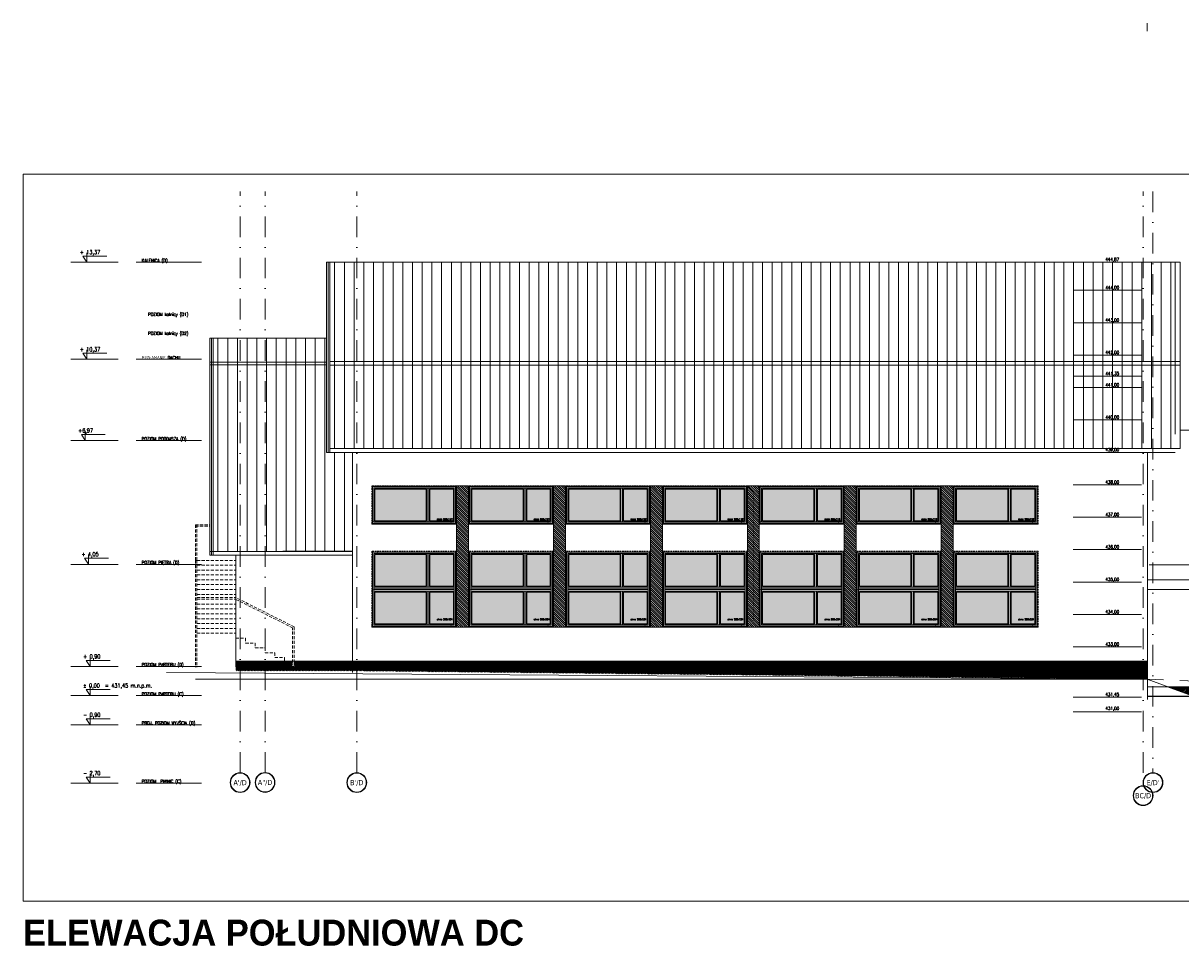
# Model space of a CAD drawing. Header units: millimetres. Extents: x -82287 to 177822, y -399756 to 0.
# Tile 85 of 228: x 71039 to 74611, y -210195 to -207336. Entities that reach past the tile are written whole.
import ezdxf
from ezdxf.enums import TextEntityAlignment as Align

# ---------------------------------------------------------------- set-up
doc = ezdxf.new("R2010")
doc.units = ezdxf.units.MM
doc.header["$MEASUREMENT"] = 0
for name, pattern in [('SUŁOSZOWA - PB 21 03$0$2_3', [1, 0.5, -0.5]), ('SUŁOSZOWA - PB 21 03$0$CARKOVANA', [7.5, 5, -2.5]), ('SUŁOSZOWA - PB 21 03$0$DASHDOT', [25.4, 12.7, -6.35, 0, -6.35]), ('SUŁOSZOWA - PB 21 03$0$HIDDEN2', [4.7625, 3.175, -1.5875])]:
    doc.linetypes.add(name, pattern=pattern)
doc.layers.add('FL_XREF', color=252, linetype='Continuous')
for name, color, linetype, lineweight in [('SUŁOSZOWA - PB 21 03$0$! opisy okien elewacja', 251, 'Continuous', 0), ('SUŁOSZOWA - PB 21 03$0$!! 0_ Istn-okna', 251, 'Continuous', 0), ('SUŁOSZOWA - PB 21 03$0$!! 0_ Istn-sciany', 251, 'Continuous', 0), ('SUŁOSZOWA - PB 21 03$0$!! 0_ Opis', 251, 'Continuous', 0), ('SUŁOSZOWA - PB 21 03$0$!! 0_ WIDOK ELEWACJA', 251, 'Continuous', 0), ('SUŁOSZOWA - PB 21 03$0$!! 0_Opis_pom', 251, 'Continuous', 0), ('SUŁOSZOWA - PB 21 03$0$!! 1  WYDZIELENIE PPOŻ', 251, 'Continuous', 0), ('SUŁOSZOWA - PB 21 03$0$!! 1_ widok', 251, 'Continuous', 0), ('SUŁOSZOWA - PB 21 03$0$!! 1_ELEWACJA KOLOR', 251, 'Continuous', 0), ('SUŁOSZOWA - PB 21 03$0$!! 1_Hatch dach', 251, 'Continuous', 0), ('SUŁOSZOWA - PB 21 03$0$!! 1_OPIS POM NOWE', 251, 'Continuous', 0), ('SUŁOSZOWA - PB 21 03$0$!! 1_projektowana elewacja', 251, 'Continuous', 0), ('SUŁOSZOWA - PB 21 03$0$!! 2_ELEWACJA COKÓŁ', 251, 'Continuous', 0), ('SUŁOSZOWA - PB 21 03$0$!! 2_TYNK OBRYS', 251, 'Continuous', 0), ('SUŁOSZOWA - PB 21 03$0$!! 2_WYBURZENIA DO REMONTU', 251, 'Continuous', 0), ('SUŁOSZOWA - PB 21 03$0$0-osie-liniA', 251, 'SUŁOSZOWA - PB 21 03$0$DASHDOT', 0), ('SUŁOSZOWA - PB 21 03$0$0-osie-tx', 251, 'Continuous', 0), ('SUŁOSZOWA - PB 21 03$0$0-rzedne-blok', 251, 'Continuous', 0)]:
    doc.layers.add(name, color=color, linetype=linetype, lineweight=lineweight)
for name, color, linetype, lineweight, plot in [('SUŁOSZOWA - PB 21 03$0$!! 0_ramki', 251, 'Continuous', 0, False), ('SUŁOSZOWA - PB 21 03$0$!! 0_RZĘDNE BEZWZGLĘDNE', 251, 'Continuous', 0, False), ('SUŁOSZOWA - PB 21 03$0$ND', 251, 'Continuous', 0, False)]:
    doc.layers.add(name, color=color, linetype=linetype, lineweight=lineweight, plot=plot)
doc.styles.add('SUŁOSZOWA - PB 21 03$0$ARIAL', font='tahoma.ttf')
doc.styles.add('SUŁOSZOWA - PB 21 03$0$DEUTSCH', font='SIMPLEX8')
doc.styles.add('SUŁOSZOWA - PB 21 03$0$SIMPLEX', font='simplex.shx', dxfattribs={"width": 0.77})
doc.styles.add('SUŁOSZOWA - PB 21 03$0$STYLE10', font='arialbd.ttf')
doc.styles.add('SUŁOSZOWA - PB 21 03$0$TAHOMA', font='tahoma.ttf')
doc.styles.add('SUŁOSZOWA - PB 21 03$0$TXT', font='simplex.shx')
pattern_1 = [(45, (22465.2155, -6921.958), (-2.24506403, 2.24506403), [])]
pattern_2 = [(180, (0, 0), (-0.79375, -1.5875), [0, -1.5875])]
pattern_3 = [(90, (0, -6910.918), (-30, 2e-15), [])]

# ---------------------------------------------------------------- blocks, each defined once
blk = doc.blocks.new('SUŁOSZOWA - PB 21 03$0$okno 266x234')
at = {"layer": 'SUŁOSZOWA - PB 21 03$0$!! 1_Hatch dach', "true_color": 0x575757}
h = blk.add_hatch(dxfattribs=at)
h.set_pattern_fill('ANSI31', color=251, scale=0.3, angle=180)
h.set_pattern_definition([(225, (0, 0), (0.67351921, -0.67351921), [])])
h.paths.add_polyline_path([(212, 10817.5), (-50, 10817.5), (-50, 10820.5), (212, 10820.5)])
h = blk.add_hatch(dxfattribs=at)
h.set_pattern_fill('DOTS', color=251, angle=180)
h.set_pattern_definition(pattern_2)
h.paths.add_polyline_path([(43.8, 10596.5), (202, 10596.5), (202, 10694.5), (43.8, 10694.5)])
h.paths.add_polyline_path([(43.8, 10712.5), (202, 10712.5), (202, 10810.5), (43.8, 10810.5)])
h.paths.add_polyline_path([(32.8, 10596.5), (-40, 10596.5), (-40, 10694.5), (32.8, 10694.5)])
h.paths.add_polyline_path([(32.8, 10712.5), (-40, 10712.5), (-40, 10810.5), (32.8, 10810.5)])
at = {"layer": 'SUŁOSZOWA - PB 21 03$0$! opisy okien elewacja'}
for p in [(-33, 10817.5), (209, 10817.5), (209, 10703.5), (-47, 10589.5), (195, 10589.5)]:
    blk.add_point(p, dxfattribs=at)
at = {"layer": 'SUŁOSZOWA - PB 21 03$0$!! 0_ Istn-okna'}
for p, q in [((205, 10709.5), (-43, 10709.5)), ((205, 10704.5), (-43, 10704.5)), ((205, 10702.5), (-43, 10702.5)), ((205, 10697.5), (-43, 10697.5))]:
    blk.add_line(p, q, dxfattribs=at)
at = {"layer": 'SUŁOSZOWA - PB 21 03$0$!! 0_ Istn-okna', "linetype": 'SUŁOSZOWA - PB 21 03$0$CARKOVANA', "lineweight": 5}
blk.add_lwpolyline([(212, 10820.5), (-50, 10820.5), (-50, 10586.5), (212, 10586.5)], close=True, dxfattribs=at)
at = {"layer": 'SUŁOSZOWA - PB 21 03$0$!! 0_ Istn-okna'}
for points in [[(212, 10817.5), (-50, 10817.5), (-50, 10820.5), (212, 10820.5)], [(209, 10817.5), (-47, 10817.5), (-47, 10589.5), (209, 10589.5)], [(205, 10813.5), (-43, 10813.5), (-43, 10593.5), (205, 10593.5)], [(32.8, 10712.5), (-40, 10712.5), (-40, 10810.5), (32.8, 10810.5)], [(43.8, 10712.5), (202, 10712.5), (202, 10810.5), (43.8, 10810.5)], [(32.8, 10596.5), (-40, 10596.5), (-40, 10694.5), (32.8, 10694.5)], [(43.8, 10596.5), (202, 10596.5), (202, 10694.5), (43.8, 10694.5)]]:
    blk.add_lwpolyline(points, close=True, dxfattribs=at)
for points in [[(35.8, 10709.5), (35.8, 10813.5)], [(40.8, 10709.5), (40.8, 10813.5)], [(35.8, 10593.5), (35.8, 10697.5)], [(35.8, 10593.5), (35.8, 10697.5)], [(40.8, 10593.5), (40.8, 10697.5)], [(40.8, 10593.5), (40.8, 10697.5)]]:
    blk.add_lwpolyline(points, dxfattribs=at)
at = {"insert": (10.9, 10793.9), "char_height": 5, "attachment_point": 1, "rotation": 180, "style": 'SUŁOSZOWA - PB 21 03$0$TXT'}
blk.add_mtext_dynamic_manual_height_columns('okno 266x234', width=52.63, gutter_width=75, heights=[0], dxfattribs=at)
blk = doc.blocks.new('SUŁOSZOWA - PB 21 03$0$okno 266x112')
at = {"layer": 'SUŁOSZOWA - PB 21 03$0$!! 1_Hatch dach', "true_color": 0x575757}
h = blk.add_hatch(dxfattribs=at)
h.set_pattern_fill('ANSI31', color=251, scale=0.05, angle=180)
h.set_pattern_definition([(225, (48759.55389, -227260.51076), (0.11225320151, -0.11225320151), [])])
h.paths.add_polyline_path([(212, 10312.8), (-50, 10312.8), (-50, 10315.8), (212, 10315.8)])
h = blk.add_hatch(dxfattribs=at)
h.set_pattern_fill('DOTS', color=251, angle=180)
h.set_pattern_definition(pattern_2)
h.paths.add_polyline_path([(43.8, 10207.8), (202, 10207.8), (202, 10305.8), (43.8, 10305.8)])
h.paths.add_polyline_path([(32.8, 10207.8), (-40, 10207.8), (-40, 10305.8), (32.8, 10305.8)])
at = {"layer": 'SUŁOSZOWA - PB 21 03$0$! opisy okien elewacja'}
for p in [(-33, 10312.8), (209, 10314.3), (209, 10312.8), (209, 10308.3)]:
    blk.add_point(p, dxfattribs=at)
at = {"layer": 'SUŁOSZOWA - PB 21 03$0$!! 0_ Istn-okna', "linetype": 'SUŁOSZOWA - PB 21 03$0$CARKOVANA', "lineweight": 5}
blk.add_lwpolyline([(212, 10315.8), (-50, 10315.8), (-50, 10197.8), (212, 10197.8)], close=True, dxfattribs=at)
at = {"layer": 'SUŁOSZOWA - PB 21 03$0$!! 0_ Istn-okna'}
for points in [[(212, 10312.8), (-50, 10312.8), (-50, 10315.8), (212, 10315.8)], [(209, 10312.8), (-47, 10312.8), (-47, 10200.8), (209, 10200.8)], [(205, 10308.8), (-43, 10308.8), (-43, 10204.8), (205, 10204.8)], [(32.8, 10207.8), (-40, 10207.8), (-40, 10305.8), (32.8, 10305.8)], [(43.8, 10207.8), (202, 10207.8), (202, 10305.8), (43.8, 10305.8)]]:
    blk.add_lwpolyline(points, close=True, dxfattribs=at)
for points in [[(35.8, 10308.8), (-43, 10308.8)], [(35.8, 10204.8), (35.8, 10308.8)], [(205, 10308.8), (40.8, 10308.8)], [(40.8, 10204.8), (40.8, 10308.8)]]:
    blk.add_lwpolyline(points, dxfattribs=at)
at = {"insert": (10.9, 10298.3), "char_height": 5, "attachment_point": 1, "rotation": 180, "style": 'SUŁOSZOWA - PB 21 03$0$TXT'}
blk.add_mtext_dynamic_manual_height_columns('okno 266x112', width=52.63, gutter_width=75, heights=[0], dxfattribs=at)
blk = doc.blocks.new('SUŁOSZOWA - PB 21 03$0$RZĘDNE BEZWZGLĘDNE')
at = {"layer": 'SUŁOSZOWA - PB 21 03$0$!! 0_RZĘDNE BEZWZGLĘDNE'}
for points in [[(62904.4, -203122.6), (63115.5, -203122.6)], [(62904.4, -203209.6), (63115.5, -203209.6)], [(62904.4, -203309.6), (63115.5, -203309.6)], [(62904.4, -203409.6), (63115.5, -203409.6)], [(62904.4, -203474.6), (63115.5, -203474.6)], [(62904.4, -203509.6), (63115.5, -203509.6)], [(62904.4, -203609.6), (63115.5, -203609.6)], [(62904.4, -203709.6), (63115.5, -203709.6)], [(62904.4, -203809.6), (63115.5, -203809.6)], [(62904.4, -203909.6), (63115.5, -203909.6)], [(62904.4, -204009.6), (63115.5, -204009.6)], [(62904.4, -204109.6), (63115.5, -204109.6)], [(62904.4, -204209.6), (63115.5, -204209.6)], [(62904.4, -204309.6), (63115.5, -204309.6)], [(62904.4, -204409.6), (63115.5, -204409.6)], [(62904.4, -204464.6), (63115.5, -204464.6)], [(62904.4, -204509.6), (63115.5, -204509.6)]]:
    blk.add_lwpolyline(points, dxfattribs=at)
at = {"layer": 'SUŁOSZOWA - PB 21 03$0$!! 0_RZĘDNE BEZWZGLĘDNE', "char_height": 10, "attachment_point": 1, "style": 'SUŁOSZOWA - PB 21 03$0$SIMPLEX'}
for s, insert in [('444,87', (63003.7, -203109.2)), ('444,00', (63003.7, -203196.2)), ('443,00', (63003.7, -203296.2)), ('442,00', (63003.7, -203396.2)), ('441,35', (63003.7, -203461.2)), ('441,00', (63003.7, -203496.2)), ('440,00', (63003.7, -203596.2)), ('439,00', (63003.7, -203696.2)), ('438,00', (63003.7, -203796.2)), ('437,00', (63003.7, -203896.2)), ('436,00', (63003.7, -203996.2)), ('435,00', (63003.7, -204096.2)), ('434,00', (63003.7, -204196.2)), ('433,00', (63003.7, -204296.2)), ('432,00', (63003.7, -204396.2)), ('431,45', (63003.7, -204451.2)), ('431,00', (63003.7, -204494.2))]:
    blk.add_mtext_dynamic_manual_height_columns(s, width=111.802, gutter_width=20, heights=[0], dxfattribs=dict(at, insert=insert))
blk = doc.blocks.new('*U116')
h = blk.add_hatch(color=256)
edge = h.paths.add_edge_path()
edge.add_arc((0, 0), 30.6, 0, 360)
edge = h.paths.add_edge_path(flags=17)
edge.add_arc((0, 0), 29.4, 0, 360)
for radius in [30.6, 29.4]:
    blk.add_circle((0, 0), radius)
at = {"style": 'SUŁOSZOWA - PB 21 03$0$TAHOMA', "flags": 8}
blk.add_attdef('ANSICHTSNUMMER', text='', height=16, dxfattribs=at).set_placement((0, 0), align=Align.MIDDLE_CENTER)
blk = doc.blocks.new('SUŁOSZOWA - PB 21 03$0$BLOK OSIE D-E PD')
at = {"layer": 'SUŁOSZOWA - PB 21 03$0$!! 1_ widok'}
blk.add_lwpolyline([(60824.6, -214006.5), (60824.6, -214031.5)], dxfattribs=at)
at = {"layer": 'SUŁOSZOWA - PB 21 03$0$0-osie-liniA', "ltscale": 5}
for points in [[(58026.1, -216318.8), (58026.1, -214526.3)], [(58103.1, -216318.8), (58103.1, -214526.3)], [(58386.1, -216318.8), (58386.1, -214526.3)], [(60812.1, -216318.8), (60812.1, -214526.3)], [(60842.6, -214526.3), (60842.6, -216318.8)], [(61412.1, -214526.3), (61412.1, -216318.8)], [(61662.6, -214526.3), (61662.6, -216318.8)], [(62011.1, -214526.3), (62011.1, -216318.8)], [(62610.1, -214526.3), (62610.1, -216318.8)], [(63392.6, -214526.3), (63392.6, -216318.8)]]:
    blk.add_lwpolyline(points, dxfattribs=at)
at = {"layer": 'SUŁOSZOWA - PB 21 03$0$0-osie-tx'}
ref = blk.add_blockref('*U116', (58026.1, -216349.4), dxfattribs=dict(at, rotation=180))
ref.add_attrib('ANSICHTSNUMMER', "A'/D", dxfattribs={"layer": '0', "height": 16, "style": 'SUŁOSZOWA - PB 21 03$0$TAHOMA', "flags": 8}).set_placement((58026.1, -216349.4), align=Align.MIDDLE_CENTER)
ref = blk.add_blockref('*U116', (58103.1, -216348.9), dxfattribs=dict(at, rotation=180))
ref.add_attrib('ANSICHTSNUMMER', 'A"/D', dxfattribs={"layer": '0', "height": 16, "style": 'SUŁOSZOWA - PB 21 03$0$TAHOMA', "flags": 8}).set_placement((58103.1, -216348.9), align=Align.MIDDLE_CENTER)
ref = blk.add_blockref('*U116', (58386.1, -216349.4), dxfattribs=dict(at, rotation=180))
ref.add_attrib('ANSICHTSNUMMER', "B'/D", dxfattribs={"layer": '0', "height": 16, "style": 'SUŁOSZOWA - PB 21 03$0$TAHOMA', "flags": 8}).set_placement((58386.1, -216349.4), align=Align.MIDDLE_CENTER)
ref = blk.add_blockref('*U116', (60842.6, -216349.4), dxfattribs=dict(at, rotation=180))
ref.add_attrib('ANSICHTSNUMMER', "E/D'", dxfattribs={"layer": '0', "height": 16, "style": 'SUŁOSZOWA - PB 21 03$0$TAHOMA', "flags": 8}).set_placement((60842.6, -216349.4), align=Align.MIDDLE_CENTER)
ref = blk.add_blockref('*U116', (61412.1, -216349.4), dxfattribs=dict(at, rotation=180))
ref.add_attrib('ANSICHTSNUMMER', 'C/E', dxfattribs={"layer": '0', "height": 16, "style": 'SUŁOSZOWA - PB 21 03$0$TAHOMA', "flags": 8}).set_placement((61412.1, -216349.4), align=Align.MIDDLE_CENTER)
ref = blk.add_blockref('*U116', (61662.6, -216349.4), dxfattribs=dict(at, rotation=180))
ref.add_attrib('ANSICHTSNUMMER', "E/E'", dxfattribs={"layer": '0', "height": 16, "style": 'SUŁOSZOWA - PB 21 03$0$TAHOMA', "flags": 8}).set_placement((61662.6, -216349.4), align=Align.MIDDLE_CENTER)
ref = blk.add_blockref('*U116', (62011.1, -216349.4), dxfattribs=dict(at, rotation=180))
ref.add_attrib('ANSICHTSNUMMER', 'BC/F', dxfattribs={"layer": '0', "height": 16, "style": 'SUŁOSZOWA - PB 21 03$0$TAHOMA', "flags": 8}).set_placement((62011.1, -216349.4), align=Align.MIDDLE_CENTER)
ref = blk.add_blockref('*U116', (62610.1, -216349.4), dxfattribs=dict(at, rotation=180))
ref.add_attrib('ANSICHTSNUMMER', "E/F'", dxfattribs={"layer": '0', "height": 16, "style": 'SUŁOSZOWA - PB 21 03$0$TAHOMA', "flags": 8}).set_placement((62610.1, -216349.4), align=Align.MIDDLE_CENTER)
ref = blk.add_blockref('*U116', (63392.6, -216349.4), dxfattribs=dict(at, rotation=180))
ref.add_attrib('ANSICHTSNUMMER', "E/G'", dxfattribs={"layer": '0', "height": 16, "style": 'SUŁOSZOWA - PB 21 03$0$TAHOMA', "flags": 8}).set_placement((63392.6, -216349.4), align=Align.MIDDLE_CENTER)
ref = blk.add_blockref('*U116', (60812.1, -216389.7), dxfattribs=dict(at, rotation=180))
ref.add_attrib('ANSICHTSNUMMER', 'BC/D', dxfattribs={"layer": '0', "height": 16, "style": 'SUŁOSZOWA - PB 21 03$0$TAHOMA', "flags": 8}).set_placement((60812.1, -216389.7), align=Align.MIDDLE_CENTER)
blk = doc.blocks.new('SUŁOSZOWA - PB 21 03$0$D_kota')
for p, q in [((-0.8, 15), (8.7, 15)), ((8.7, 0), (-0.8, 15)), ((8.7, 0), (8.7, 23))]:
    blk.add_line(p, q)
blk.add_lwpolyline([(-0.8, 15), (57.9, 15)])
at = {"style": 'SUŁOSZOWA - PB 21 03$0$DEUTSCH', "width": 0.8}
blk.add_attdef('POZ.ARCH', (7.3, 19.7), '', height=10, dxfattribs=at)
blk = doc.blocks.new('SUŁOSZOWA - PB 21 03$0$rzędne elewacje')
at = {"layer": 'SUŁOSZOWA - PB 21 03$0$0-rzedne-blok'}
for p, q in [((45186.1, -202764.8), (45186.1, -202618)), ((45366.1, -202764.8), (45366.1, -202618)), ((45546.1, -202764.8), (45546.1, -202618)), ((45861.1, -202764.8), (45861.1, -202618)), ((46243.1, -202764.8), (46243.1, -202618)), ((46493.6, -202764.8), (46493.6, -202618)), ((46793.4, -202764.8), (46793.4, -202618)), ((45186.1, -203021.7), (45186.1, -202819.8)), ((45366.1, -203021.7), (45366.1, -202819.8)), ((45546.1, -203021.7), (45546.1, -202819.8)), ((45861.1, -203021.7), (45861.1, -202819.8)), ((46243.1, -203021.7), (46243.1, -202819.8)), ((46493.6, -203021.7), (46493.6, -202819.8)), ((46793.4, -203021.7), (46793.4, -202819.8))]:
    blk.add_line(p, q, dxfattribs=at)
for points in [[(45456.1, -202618), (45456.1, -202764.8)], [(46493.6, -202764.8), (46493.6, -202618)], [(45456.1, -202819.8), (45456.1, -203021.7)], [(46493.6, -203021.7), (46493.6, -202819.8)]]:
    blk.add_lwpolyline(points, dxfattribs=at)
ref = blk.add_blockref('SUŁOSZOWA - PB 21 03$0$D_kota', (45186.1, -202667.3), dxfattribs=dict(at, xscale=1.250000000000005, yscale=1.250000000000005, zscale=1.250000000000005, rotation=270))
ref.add_attrib('POZ.ARCH', '- 2,70  ', (45210.7, -202656.5), dxfattribs={"layer": '0', "height": 12.5, "rotation": 270, "style": 'SUŁOSZOWA - PB 21 03$0$DEUTSCH', "width": 0.8})
ref = blk.add_blockref('SUŁOSZOWA - PB 21 03$0$D_kota', (45366.1, -202667.3), dxfattribs=dict(at, xscale=1.250000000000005, yscale=1.250000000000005, zscale=1.250000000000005, rotation=270))
ref.add_attrib('POZ.ARCH', '- 0,90  ', (45390.7, -202656.5), dxfattribs={"layer": '0', "height": 12.5, "rotation": 270, "style": 'SUŁOSZOWA - PB 21 03$0$DEUTSCH', "width": 0.8})
ref = blk.add_blockref('SUŁOSZOWA - PB 21 03$0$D_kota', (45456.1, -202667.3), dxfattribs=dict(at, xscale=1.250000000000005, yscale=1.250000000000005, zscale=1.250000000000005, rotation=270))
ref.add_attrib('POZ.ARCH', '%%p 0,00  = 431,45 m.n.p.m.', (45480.7, -202656.5), dxfattribs={"layer": '0', "height": 12.5, "rotation": 270, "style": 'SUŁOSZOWA - PB 21 03$0$DEUTSCH', "width": 0.8})
ref = blk.add_blockref('SUŁOSZOWA - PB 21 03$0$D_kota', (45546.1, -202667.3), dxfattribs=dict(at, xscale=1.250000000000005, yscale=1.250000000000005, zscale=1.250000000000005, rotation=270))
ref.add_attrib('POZ.ARCH', '+ 0,90  ', (45570.7, -202656.5), dxfattribs={"layer": '0', "height": 12.5, "rotation": 270, "style": 'SUŁOSZOWA - PB 21 03$0$DEUTSCH', "width": 0.8})
ref = blk.add_blockref('SUŁOSZOWA - PB 21 03$0$D_kota', (45861.6, -202661.9), dxfattribs=dict(at, xscale=1.250000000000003, yscale=1.250000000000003, zscale=1.250000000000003, rotation=269.9999999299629))
ref.add_attrib('POZ.ARCH', '+ 4,05', (45886.2, -202651.1), dxfattribs={"layer": '0', "height": 12.5, "rotation": 270, "style": 'SUŁOSZOWA - PB 21 03$0$DEUTSCH', "width": 0.8})
ref = blk.add_blockref('SUŁOSZOWA - PB 21 03$0$D_kota', (46243.1, -202652.1), dxfattribs=dict(at, xscale=1.250000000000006, yscale=1.250000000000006, zscale=1.250000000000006, rotation=270))
ref.add_attrib('POZ.ARCH', '+6,97', (46267.7, -202641.3), dxfattribs={"layer": '0', "height": 12.5, "rotation": 270, "style": 'SUŁOSZOWA - PB 21 03$0$DEUTSCH', "width": 0.8})
ref = blk.add_blockref('SUŁOSZOWA - PB 21 03$0$D_kota', (46493.6, -202656.9), dxfattribs=dict(at, xscale=1.250000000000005, yscale=1.250000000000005, zscale=1.250000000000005, rotation=270))
ref.add_attrib('POZ.ARCH', '+ 10,37', (46518.2, -202646.1), dxfattribs={"layer": '0', "height": 12.5, "rotation": 270, "style": 'SUŁOSZOWA - PB 21 03$0$DEUTSCH', "width": 0.8})
ref = blk.add_blockref('SUŁOSZOWA - PB 21 03$0$D_kota', (46793.4, -202656.9), dxfattribs=dict(at, xscale=1.250000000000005, yscale=1.250000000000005, zscale=1.250000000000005, rotation=270))
ref.add_attrib('POZ.ARCH', '+ 13,37', (46818, -202646.1), dxfattribs={"layer": '0', "height": 12.5, "rotation": 270, "style": 'SUŁOSZOWA - PB 21 03$0$DEUTSCH', "width": 0.8})
at = {"layer": 'SUŁOSZOWA - PB 21 03$0$0-rzedne-blok', "style": 'SUŁOSZOWA - PB 21 03$0$SIMPLEX', "width": 0.77}
for s, p in [('POZIOM  PIWNIC (C)', (45186.7, -202837.1)), ('PROJ. POZIOM WYJŚCIA (D)', (45366.7, -202837.1)), ('POZIOM PARTERU (C)', (45456.1, -202837.1)), ('POZIOM PARTERU (D)', (45546.7, -202837.1)), ('POZIOM PIĘTRA (D)', (45861.7, -202837.1)), ('POZIOM PODDASZA (D)', (46243.1, -202837.1)), ('PRZŁAMANIE DACHU', (46493.6, -202837.1)), ('KALENICA (D)', (46793.4, -202837.1)), ('POZIOM kalnicy (D2)', (46568.8, -202856.7, 0)), ('POZIOM kalnicy (D1)', (46627.4, -202856.7, 0))]:
    blk.add_text(s, height=10, rotation=270, dxfattribs=at).set_placement(p)
blk = doc.blocks.new('SUŁOSZOWA - PB 21 03')
at = {"layer": 'SUŁOSZOWA - PB 21 03$0$!! 1_ELEWACJA KOLOR'}
h = blk.add_hatch(dxfattribs=at)
h.set_pattern_fill('ANSI31', color=251, scale=1.5, angle=-90)
h.set_pattern_definition([(315, (67938.4744, -208996.977), (3.367596, 3.367596), [])])
h.paths.add_polyline_path([(72313.92689, -208816.45733), (72350.92689, -208816.45733), (72350.92689, -209252.45733), (72313.92689, -209252.45733)])
h = blk.add_hatch(dxfattribs=at)
h.set_pattern_fill('ANSI31', color=251, scale=1.5, angle=-90)
h.set_pattern_definition([(315, (68237.4744, -208996.977), (3.367596, 3.367596), [])])
h.paths.add_polyline_path([(72612.92689, -208816.45733), (72649.92689, -208816.45733), (72649.92689, -209252.45733), (72612.92689, -209252.45733)])
h = blk.add_hatch(dxfattribs=at)
h.set_pattern_fill('ANSI31', color=251, scale=1.5, angle=-90)
h.set_pattern_definition([(315, (68536.4744, -208996.977), (3.367596, 3.367596), [])])
h.paths.add_polyline_path([(72911.92689, -208816.45733), (72948.92689, -208816.45733), (72948.92689, -209252.45733), (72911.92689, -209252.45733)])
h = blk.add_hatch(dxfattribs=at)
h.set_pattern_fill('ANSI31', color=251, scale=1.5, angle=-90)
h.set_pattern_definition([(315, (68835.4744, -208996.977), (3.367596, 3.367596), [])])
h.paths.add_polyline_path([(73210.92689, -208816.45733), (73247.92689, -208816.45733), (73247.92689, -209252.45733), (73210.92689, -209252.45733)])
h = blk.add_hatch(dxfattribs=at)
h.set_pattern_fill('ANSI31', color=251, scale=1.5, angle=-90)
h.set_pattern_definition([(315, (69134.4744, -208996.977), (3.367596, 3.367596), [])])
h.paths.add_polyline_path([(73509.92689, -208816.45733), (73546.92689, -208816.45733), (73546.92689, -209252.45733), (73509.92689, -209252.45733)])
h = blk.add_hatch(dxfattribs=at)
h.set_pattern_fill('ANSI31', color=251, scale=1.5, angle=-90)
h.set_pattern_definition([(315, (69433.4744, -208996.977), (3.367596, 3.367596), [])])
h.paths.add_polyline_path([(73808.92689, -208816.45733), (73845.92689, -208816.45733), (73845.92689, -209252.45733), (73808.92689, -209252.45733)])
at = {"layer": 'SUŁOSZOWA - PB 21 03$0$!! 1_Hatch dach'}
h = blk.add_hatch(dxfattribs=at)
h.set_pattern_fill('_USER', color=8, scale=30, angle=90, pattern_type=0)
h.set_pattern_definition(pattern_3)
h.paths.add_polyline_path([(71922.92689, -208126.45733), (74545.92689, -208126.45733), (74545.92689, -208701.45733), (71922.92689, -208701.45733)])
h = blk.add_hatch(dxfattribs=at)
h.set_pattern_fill('_USER', color=8, scale=30, angle=90, pattern_type=0)
h.set_pattern_definition(pattern_3)
h.paths.add_polyline_path([(71562.92689, -209018.88853), (71992.92689, -209016.77116), (71992.92689, -208713.45733), (71912.92689, -208713.45733), (71912.92689, -208361.5056), (71562.92689, -208361.5056)])
at = {"layer": 'SUŁOSZOWA - PB 21 03$0$!! 2_ELEWACJA COKÓŁ'}
h = blk.add_hatch(dxfattribs=at)
h.set_pattern_fill('ANSI31', color=250)
h.set_pattern_definition(pattern_1)
h.paths.add_polyline_path([(71992.92689, -209357.45733), (71812.92689, -209357.45733), (71812.92689, -209372.45733), (71812.92689, -209387.45733), (71992.92689, -209387.45733)])
h.paths.add_polyline_path([(71807.92689, -209357.45733), (71782.92689, -209357.45733), (71782.92689, -209372.45733), (71807.92689, -209372.45733)], flags=17)
h.paths.add_polyline_path([(71812.92689, -209372.45733), (71782.92689, -209372.45733), (71782.92689, -209357.45733), (71752.92689, -209357.45733), (71632.92689, -209357.45733), (71632.92689, -209387.45733), (71812.92689, -209387.45733)])
h = blk.add_hatch(dxfattribs=at)
h.set_pattern_fill('ANSI31', color=250)
h.set_pattern_definition(pattern_1)
h.paths.add_polyline_path([(74445.44004, -209357.45733), (71992.92689, -209357.45733), (71992.92689, -209387.45733), (74444.45983, -209413.43032)])
h = blk.add_hatch(dxfattribs=at)
h.set_pattern_fill('ANSI31', color=250)
h.set_pattern_definition([(225, (57913.864, -203778.1074), (2.24506403, -2.24506403), [])])
h.paths.add_polyline_path([(75040.42327, -209436.45733), (74507.16401, -209436.45733), (74637.23102, -209484.15954), (74913.17147, -209486.83308), (75037.42327, -209466.45733)])
blk.add_lwpolyline([(77046.92327, -209466.45733), (74445.44004, -209466.45733)])
at = {"layer": 'SUŁOSZOWA - PB 21 03$0$! opisy okien elewacja'}
for points in [[(71922.92689, -208126.45733), (74545.92689, -208126.45733), (74545.92689, -208701.45733), (71922.92689, -208701.45733)], [(71562.92689, -209018.88853), (71992.92689, -209016.77116), (71992.92689, -208713.45733), (71912.92689, -208713.45733), (71912.92689, -208361.5056), (71562.92689, -208361.5056)]]:
    blk.add_lwpolyline(points, close=True, dxfattribs=at)
at = {"layer": 'SUŁOSZOWA - PB 21 03$0$!! 0_ Istn-sciany'}
for points in [[(74445.17545, -209413.45733), (71418.55669, -209392.03375)], [(74637.23102, -209484.15954), (74444.36809, -209413.42686)]]:
    blk.add_lwpolyline(points, dxfattribs=at)
at = {"layer": 'SUŁOSZOWA - PB 21 03$0$!! 0_ Istn-sciany', "linetype": 'SUŁOSZOWA - PB 21 03$0$2_3', "lineweight": 20, "ltscale": 100}
blk.add_lwpolyline([(74445.17545, -209413.45733), (77041.92327, -209511.45733)], dxfattribs=at)
at = {"layer": 'SUŁOSZOWA - PB 21 03$0$!! 0_ WIDOK ELEWACJA'}
for p, q in [((74545.92689, -208433.45733), (71922.92689, -208433.45733)), ((74545.92689, -208444.58909), (71922.92689, -208444.58909))]:
    blk.add_line(p, q, dxfattribs=at)
for points in [[(74530.42327, -208126.45733), (71912.92689, -208126.45733)], [(71912.92689, -208126.45733), (71912.92689, -208713.45733)], [(71917.92689, -208126.45733), (71917.92689, -208713.45733)], [(71922.92689, -208126.45733), (71922.92689, -208713.45733)], [(74530.42327, -208126.45733), (74530.42327, -208657.08499)], [(74545.92689, -208126.45733), (74545.92689, -208657.08499)], [(71552.92689, -208361.5056), (71912.92689, -208361.5056)], [(71552.92689, -208361.5056), (71552.92689, -209030.88853)], [(71557.92689, -208361.5056), (71557.92689, -209030.88853)], [(71562.92689, -208361.5056), (71562.92689, -209030.88853)], [(71552.92689, -208435.28324), (71912.92689, -208435.28324)], [(71552.92689, -208443.56656), (71912.92689, -208443.56656)], [(74530.42327, -208713.45733), (71912.92689, -208713.45733)], [(74545.92689, -208701.45733), (71922.92689, -208701.45733)], [(71992.92689, -208713.45733), (71992.92689, -209392.03375)], [(74445.44004, -209475.86188), (74445.44004, -208713.45733)], [(71552.92689, -209018.88853), (71992.92689, -209018.88853)], [(71552.92689, -209030.88853), (71992.92689, -209030.88853)], [(71632.92689, -209030.88853), (71632.92689, -209376.45733)], [(74605.42327, -209060.45733), (74450.42327, -209060.45733)], [(74445.17545, -209357.45733), (71632.92689, -209357.45733)]]:
    blk.add_lwpolyline(points, dxfattribs=at)
for points in [[(72054.92689, -208931.45733), (72310.92689, -208931.45733), (72310.92689, -208817.45733), (72054.92689, -208817.45733)], [(72353.92689, -208931.45733), (72609.92689, -208931.45733), (72609.92689, -208817.45733), (72353.92689, -208817.45733)], [(72652.92689, -208931.45733), (72908.92689, -208931.45733), (72908.92689, -208817.45733), (72652.92689, -208817.45733)], [(72951.92689, -208931.45733), (73207.92689, -208931.45733), (73207.92689, -208817.45733), (72951.92689, -208817.45733)], [(73250.92689, -208931.45733), (73506.92689, -208931.45733), (73506.92689, -208817.45733), (73250.92689, -208817.45733)], [(73549.92689, -208931.45733), (73805.92689, -208931.45733), (73805.92689, -208817.45733), (73549.92689, -208817.45733)], [(73848.92689, -208931.45733), (74104.92689, -208931.45733), (74104.92689, -208817.45733), (73848.92689, -208817.45733)], [(72054.92689, -209249.45733), (72310.92689, -209249.45733), (72310.92689, -209021.45733), (72054.92689, -209021.45733)], [(72353.92689, -209249.45733), (72609.92689, -209249.45733), (72609.92689, -209021.45733), (72353.92689, -209021.45733)], [(72652.92689, -209249.45733), (72908.92689, -209249.45733), (72908.92689, -209021.45733), (72652.92689, -209021.45733)], [(72951.92689, -209249.45733), (73207.92689, -209249.45733), (73207.92689, -209021.45733), (72951.92689, -209021.45733)], [(73250.92689, -209249.45733), (73506.92689, -209249.45733), (73506.92689, -209021.45733), (73250.92689, -209021.45733)], [(73549.92689, -209249.45733), (73805.92689, -209249.45733), (73805.92689, -209021.45733), (73549.92689, -209021.45733)], [(73848.92689, -209249.45733), (74104.92689, -209249.45733), (74104.92689, -209021.45733), (73848.92689, -209021.45733)]]:
    blk.add_lwpolyline(points, close=True, dxfattribs=at)
at = {"layer": 'SUŁOSZOWA - PB 21 03$0$!! 0_ramki'}
for p, q in [((70976.65678, -207854.77203), (78036.4108, -207854.77203)), ((70976.65678, -210097.45169), (70976.65678, -207854.77203)), ((78036.4108, -210097.45169), (70976.65678, -210097.45169))]:
    blk.add_line(p, q, dxfattribs=at)
at = {"layer": 'SUŁOSZOWA - PB 21 03$0$!! 1  WYDZIELENIE PPOŻ'}
blk.add_lwpolyline([(75040.42327, -209436.45733), (74507.16401, -209436.45733), (74637.23102, -209484.15954), (74913.17147, -209486.83308), (75037.42327, -209466.45733)], close=True, dxfattribs=at)
at = {"layer": 'SUŁOSZOWA - PB 21 03$0$!! 1_ widok'}
blk.add_lwpolyline([(74445.44004, -209413.45733), (71508.45902, -209413.45733)], dxfattribs=at)
at = {"layer": 'SUŁOSZOWA - PB 21 03$0$!! 1_projektowana elewacja'}
for points in [[(74731.69643, -208644.45733), (74545.92689, -208644.45733)], [(75040.42327, -209436.45733), (74445.44004, -209436.45733)], [(74445.44004, -209466.45733), (77046.92327, -209466.45733)]]:
    blk.add_lwpolyline(points, dxfattribs=at)
at = {"layer": 'SUŁOSZOWA - PB 21 03$0$!! 2_TYNK OBRYS'}
for points in [[(72313.92689, -208816.45733), (72350.92689, -208816.45733), (72350.92689, -209252.45733), (72313.92689, -209252.45733)], [(72612.92689, -208816.45733), (72649.92689, -208816.45733), (72649.92689, -209252.45733), (72612.92689, -209252.45733)], [(72911.92689, -208816.45733), (72948.92689, -208816.45733), (72948.92689, -209252.45733), (72911.92689, -209252.45733)], [(73210.92689, -208816.45733), (73247.92689, -208816.45733), (73247.92689, -209252.45733), (73210.92689, -209252.45733)], [(73509.92689, -208816.45733), (73546.92689, -208816.45733), (73546.92689, -209252.45733), (73509.92689, -209252.45733)], [(73808.92689, -208816.45733), (73845.92689, -208816.45733), (73845.92689, -209252.45733), (73808.92689, -209252.45733)]]:
    blk.add_lwpolyline(points, close=True, dxfattribs=at)
at = {"layer": 'SUŁOSZOWA - PB 21 03$0$!! 2_WYBURZENIA DO REMONTU', "linetype": 'SUŁOSZOWA - PB 21 03$0$HIDDEN2', "ltscale": 3}
for points in [[(71507.92689, -209046.45733), (71507.92689, -208936.45733), (71512.92689, -208936.45733), (71512.92689, -209046.45733)], [(71507.92689, -208936.45733), (71552.92689, -208936.45733)], [(71507.92689, -208941.45733), (71552.92689, -208941.45733)], [(71507.92689, -209046.45733), (71507.92689, -209376.45733)], [(71512.92689, -209046.45733), (71507.92689, -209046.45733)], [(71512.92689, -209046.45733), (71512.92689, -209376.45733)], [(71512.92689, -209046.45733), (71632.92689, -209046.45733)], [(71512.92689, -209061.45733), (71632.92689, -209061.45733)], [(71512.92689, -209076.45733), (71632.92689, -209076.45733)], [(71512.92689, -209091.45733), (71632.92689, -209091.45733)], [(71512.92689, -209106.45733), (71632.92689, -209106.45733)], [(71512.92689, -209121.45733), (71632.92689, -209121.45733)], [(71512.92689, -209136.45733), (71632.92689, -209136.45733)], [(71512.92689, -209151.45733), (71632.92689, -209151.45733)], [(71512.92689, -209161.45733), (71632.92689, -209161.45733)], [(71812.92689, -209251.45733), (71632.92689, -209161.45733)], [(71512.92689, -209166.45733), (71632.92689, -209166.45733)], [(71512.92689, -209166.45733), (71631.74655, -209166.45733)], [(71512.92689, -209181.45733), (71632.92689, -209181.45733)], [(71512.92689, -209196.45733), (71632.92689, -209196.45733)], [(71807.92689, -209254.5475), (71631.74655, -209166.45733)], [(71512.92689, -209211.45733), (71632.92689, -209211.45733)], [(71512.92689, -209226.45733), (71632.92689, -209226.45733)], [(71512.92689, -209241.45733), (71632.92689, -209241.45733)], [(71512.92689, -209256.45733), (71632.92689, -209256.45733)], [(71807.92689, -209361.45733), (71807.92689, -209254.5475)], [(71812.92689, -209361.45733), (71812.92689, -209251.45733)], [(71512.92689, -209271.45733), (71632.92689, -209271.45733)], [(71632.92689, -209271.45733), (71632.92689, -209286.45733), (71662.92689, -209286.45733), (71662.92689, -209301.45733), (71692.92689, -209301.45733), (71692.92689, -209316.45733), (71722.92689, -209316.45733), (71722.92689, -209331.45733), (71752.92689, -209331.45733), (71752.92689, -209346.45733), (71782.92689, -209346.45733), (71782.92689, -209361.45733), (71812.92689, -209361.45733), (71812.92689, -209376.45733)]]:
    blk.add_lwpolyline(points, dxfattribs=at)
at = {"layer": 'SUŁOSZOWA - PB 21 03$0$ND'}
for points in [[(77046.92327, -209106.45733), (74445.44004, -209106.45733)], [(77046.92327, -209136.45733), (74445.44004, -209136.45733)]]:
    blk.add_lwpolyline(points, dxfattribs=at)
blk.add_blockref('SUŁOSZOWA - PB 21 03$0$BLOK OSIE D-E PD', (13619.85593, 6617.30292))
at = {"layer": 'SUŁOSZOWA - PB 21 03$0$! opisy okien elewacja', "rotation": 180}
for name, p in [('SUŁOSZOWA - PB 21 03$0$okno 266x112', (72263.92689, -198618.70234)), ('SUŁOSZOWA - PB 21 03$0$okno 266x112', (72562.92689, -198618.70234)), ('SUŁOSZOWA - PB 21 03$0$okno 266x112', (72861.92689, -198618.70234)), ('SUŁOSZOWA - PB 21 03$0$okno 266x112', (73160.92689, -198618.70234)), ('SUŁOSZOWA - PB 21 03$0$okno 266x112', (73459.92689, -198618.70234)), ('SUŁOSZOWA - PB 21 03$0$okno 266x112', (73758.92689, -198618.70234)), ('SUŁOSZOWA - PB 21 03$0$okno 266x112', (74057.92689, -198618.70234)), ('SUŁOSZOWA - PB 21 03$0$okno 266x234', (72263.92689, -198431.96269)), ('SUŁOSZOWA - PB 21 03$0$okno 266x234', (72562.92689, -198431.96269)), ('SUŁOSZOWA - PB 21 03$0$okno 266x234', (72861.92689, -198431.96269)), ('SUŁOSZOWA - PB 21 03$0$okno 266x234', (73160.92689, -198431.96269)), ('SUŁOSZOWA - PB 21 03$0$okno 266x234', (73459.92689, -198431.96269)), ('SUŁOSZOWA - PB 21 03$0$okno 266x234', (73758.92689, -198431.96269)), ('SUŁOSZOWA - PB 21 03$0$okno 266x234', (74057.92689, -198431.96269))]:
    blk.add_blockref(name, p, dxfattribs=at)
at = {"layer": 'SUŁOSZOWA - PB 21 03$0$!! 0_RZĘDNE BEZWZGLĘDNE'}
blk.add_blockref('SUŁOSZOWA - PB 21 03$0$RZĘDNE BEZWZGLĘDNE', (11311.97529, -5003.85499), dxfattribs=at)
at = {"layer": 'SUŁOSZOWA - PB 21 03$0$!! 1  WYDZIELENIE PPOŻ', "rotation": 89.99999999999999}
blk.add_blockref('SUŁOSZOWA - PB 21 03$0$rzędne elewacje', (-131494.75142, -254919.88349), dxfattribs=at)
at = {"layer": 'SUŁOSZOWA - PB 21 03$0$!! 0_ Opis', "style": 'SUŁOSZOWA - PB 21 03$0$STYLE10', "width": 0.95}
blk.add_text('ELEWACJA POŁUDNIOWA DC', height=80, dxfattribs=at).set_placement((70976.65678, -210234.96531))
at = {"layer": 'SUŁOSZOWA - PB 21 03$0$!! 0_Opis_pom', "ltscale": 0.7, "style": 'SUŁOSZOWA - PB 21 03$0$ARIAL'}
for tag, p in [('B0,19', (52679.2094, -194257.55204)), ('B2,12', (73342.49259, -194413.89249)), ('B2,14', (73874.0461, -194402.0887)), ('A1,16', (59129.54925, -194448.08429)), ('B1/17', (59524.53699, -194450.37428)), ('B1,19', (59914.81903, -194448.15658)), ('B1,21', (60405.50261, -194427.18207)), ('1,23', (61575.22173, -194450.37428)), ('B2,11', (73069.01144, -194438.89383)), ('B2,16', (75195.07765, -194441.83446)), ('B0,15', (51514.15008, -194461.8073)), ('B0,18', (52071.43815, -194478.40179)), ('A1,1', (58808.06672, -194460.94161)), ('B1,18', (59715.51745, -194473.87108)), ('1,22', (60947.33929, -194456.1144)), ('B2,15', (74566.38885, -194487.81114)), ('B2,17', (75506.7465, -194471.3759)), ('B2,19.1', (76701.67035, -194466.03695)), ('B3,6', (86826.65132, -194483.15512)), ('B3,7', (87459.81312, -194465.07097)), ('B3,3', (88235.73906, -194465.79732)), ('B3,8', (90006.66539, -194478.47972)), ('A0,6', (49094.40602, -194505.72387)), ('A0,4', (49692.81919, -194517.93289)), ('A0,3', (49906.53818, -194524.03766)), ('B0,22', (54187.56644, -194519.04308)), ('A1,6', (58565.96262, -194514.50753)), ('B1,20', (60198.53687, -194490.17374)), ('B1,1', (61908.24378, -194515.48656)), ('A2,5', (72452.45009, -194505.90583)), ('B2,10', (72728.63362, -194489.37283)), ('B2,13', (73649.91716, -194500.01242)), ('A0,5', (49399.71914, -194533.19455)), ('B0,20', (53125.45224, -194527.8835)), ('B0,21', (53847.26622, -194535.08002)), ('B1,3', (62229.35503, -194604.49851)), ('B2,18', (75922.43604, -194612.23635)), ('B2,19', (77152.69039, -194617.53776)), ('A3,4', (85509.27934, -194642.47136)), ('B0,24B', (54824.42896, -194684.26784)), ('B1,4', (63476.45184, -194691.11207)), ('B0,13', (50367.63944, -194706.5583)), ('B0,16', (51457.40872, -194704.43091)), ('B0,17', (51897.58569, -194706.77195)), ('A1,5', (58149.22649, -194724.80163)), ('A2,4', (71695.75649, -194707.44268)), ('A2.1', (72371.45884, -194731.56251)), ('B0,23', (54542.05776, -194742.93939)), ('A1,2', (58744.42262, -194746.622)), ('B1,2D', (60756.29674, -194750.92727)), ('B0,14', (50962.60809, -194789.06568)), ('A1,15', (59129.54925, -194780.73348)), ('B1,4', (63483.03852, -194791.04365)), ('A3.1', (86079.08704, -194786.62422)), ('A0,2', (49295.91259, -194810.95246)), ('B0,7', (52851.95551, -194845.56115)), ('B1,2B', (62374.83512, -194841.86715)), ('B2.7', (74548.27897, -194836.12781)), ('B3,2', (89035.72921, -194837.99287)), ('B1,2A', (61803.35407, -194869.27513)), ('B0,8', (51561.38742, -194890.27848)), ('A1,3', (58810.05243, -195008.83917)), ('A3.2', (86016.50296, -195004.88875)), ('A0,10', (49695.87246, -195042.9259)), ('A0,1', (49914.27925, -195025.82804)), ('B0,17', (51225.06492, -195049.74007)), ('A0,7', (49042.50308, -195082.6056)), ('B0,6', (52110.41055, -195069.39267)), ('B1,8', (61403.63433, -195071.25189)), ('A2.2', (72371.45884, -195070.78713)), ('B2.2', (74976.1855, -195068.47988)), ('B3,11', (88623.94853, -195099.23575)), ('B3,4', (87612.56208, -195132.78192)), ('B3,5', (86839.47632, -195174.05241)), ('B0,12', (50313.60595, -195207.52936)), ('B0,11', (50726.178, -195219.06638)), ('B1,6', (63686.26823, -195231.3997)), ('B3,10', (89778.42161, -195220.68871)), ('A0,11', (49643.96951, -195271.84772)), ('B0,10', (51476.34179, -195259.44699)), ('B0,24A', (54359.17011, -195245.97867)), ('A1,4', (58093.66276, -195250.96213)), ('B3,9', (90479.74099, -195260.18621)), ('A0,8', (49042.50308, -195293.21363)), ('B0,9', (51798.4912, -195291.17482)), ('B1,14', (59332.54805, -195280.73534)), ('B2,21', (75970.16114, -195290.81005)), ('B0,3', (52068.59538, -195319.60465)), ('B1,13', (60186.62513, -195314.46953)), ('B1,10', (60892.94126, -195319.45825)), ('B1,9', (61058.12383, -195344.48743)), ('B1,5', (63419.22943, -195317.21026)), ('A2.3', (71832.37045, -195318.78232)), ('B2,9', (73175.51251, -195317.21162)), ('B2,8', (73894.209, -195338.18956)), ('B2,4', (74493.5947, -195318.7733)), ('B2,3', (74674.2815, -195319.28036)), ('B2,20', (77211.021, -195343.82367)), ('A3,3', (85569.83931, -195318.78232)), ('B3,1', (88723.65615, -195329.98594)), ('B0,2', (52227.2348, -195357.98297)), ('B1,2C', (61827.40698, -195369.02625)), ('B1,7', (62134.52151, -195372.05069)), ('B2.1', (75304.74121, -195348.36327)), ('A0,9', (49001.50444, -195413.15723)), ('B0,1', (53061.17304, -195403.85659)), ('A0,12', (49689.76592, -195485.50737)), ('B0,4', (52224.78303, -195500.96352)), ('B1,11', (61050.00078, -195512.89565)), ('B2,5', (74686.48999, -195507.24036)), ('B0,5', (52066.14362, -195556.83806)), ('B1,12', (60864.00751, -195544.00738)), ('B2,6', (74499.29165, -195549.55175)), ('C2,2', (74812.78942, -195865.8959)), ('C1,3', (61091.58871, -195973.27844)), ('C0,2A', (52278.30875, -196050.48297)), ('C0,1', (52808.36775, -196132.34208)), ('C1,2', (61690.27405, -196439.72387)), ('C1,1', (62060.59754, -196465.28533)), ('C3,1', (88979.71614, -196545.67785)), ('C0,2B', (53028.88223, -196668.8019)), ('C1,4', (61008.68123, -196686.32122)), ('C2,1', (75334.65984, -196786.2197)), ('C2,3', (74834.65119, -196933.26657)), ('C1,5', (61062.7252, -196991.42453)), ('C1,10', (62127.38542, -196998.81344)), ('C1,9', (62147.33751, -197289.53424)), ('C0,3', (52181.98562, -197341.92176)), ('C1,6', (61131.41824, -197329.69535)), ('D1,1', (73931.12245, -197584.03121)), ('C0,4', (52345.96562, -197596.60561)), ('D0,18', (60296.49264, -197617.95269)), ('C2,4', (75243.70451, -197663.89)), ('D0,7', (59141.53804, -197722.84718)), ('C1,7', (61222.2575, -197737.18052)), ('D0,3', (59562.25866, -197751.14316)), ('D0,17', (60701.16801, -197741.44864)), ('D1,6', (72757.78643, -197751.22612)), ('D1,4', (73157.19908, -197744.29721)), ('D0,6', (58741.71849, -197802.61699)), ('D0,10', (58357.73602, -197820.93991)), ('D,09', (59195.67196, -197881.51243)), ('C0,5', (52269.72696, -197902.4362)), ('C0,6', (52872.93793, -197917.07354)), ('D0,2', (59943.06082, -197917.06725)), ('D0,16', (60721.3534, -197935.2949)), ('D1,3', (73475.28953, -197924.29875)), ('D0,8', (59058.9008, -197963.64925)), ('D0,5', (59448.52586, -197969.8061)), ('C2,5', (74555.08284, -197988.7886)), ('D1,5', (73291.61607, -197999.29956)), ('D0,4', (59655.02693, -198042.2589)), ('D0,15', (60692.12223, -198127.4643)), ('D0,1', (59931.33074, -198173.12806)), ('D1,2', (73578.07819, -198172.30068)), ('D0,11', (58161.27105, -198211.45823)), ('D0,12', (58250.99458, -198537.17631)), ('D0,13', (58250.99458, -198764.99605)), ('D0,14', (59130.08589, -198795.3373)), ('D1,7', (71854.87376, -198786.88467)), ('D1,8', (71715.35366, -199212.44512))]:
    blk.add_attdef(tag, text='', height=11.968, dxfattribs=at).set_placement(p, align=Align.MIDDLE_CENTER)
at = {"layer": 'SUŁOSZOWA - PB 21 03$0$!! 1_OPIS POM NOWE', "style": 'SUŁOSZOWA - PB 21 03$0$ARIAL'}
for tag, p in [('C1.7A', (61271.6179, -197538.30303)), ('C2.5B', (74970.66097, -197546.70728)), ('C2,5C', (74903.71123, -197659.13664)), ('C2.4', (75374.07862, -197726.11453)), ('D1,2B', (74322.25834, -197791.43247)), ('C1.7C', (61260.26049, -197811.38428)), ('C1.8B', (61588.27341, -197817.62151)), ('C1.8A', (61884.42005, -197818.94854)), ('C1.7B', (61322.12354, -197933.89849)), ('C2,5A', (74943.41937, -197993.49482)), ('E1.2', (62164.78326, -198139.98688)), ('E1.5E', (62692.10372, -198153.27854)), ('D1,2C', (73419.9359, -198156.57844)), ('E2.9', (75361.45041, -198161.88904)), ('E2.7', (76022.45692, -198162.26272)), ('E3.1', (88990.58975, -198158.87886)), ('E1.1', (61330.46191, -198191.9806)), ('E1.5D', (62993.60773, -198185.416)), ('D1,2A', (74280.17915, -198172.30068)), ('E1.5C', (63016.9343, -198246.3437)), ('E1.5B', (63264.15117, -198307.8661)), ('E3.2', (88781.41347, -198385.24275)), ('E1.6', (61022.6264, -198421.00827)), ('E2.2', (74782.75417, -198427.85813)), ('E2.8', (75757.29014, -198437.09188)), ('E2.6', (76531.8031, -198444.40756)), ('E3.4', (89392.22607, -198450.03942)), ('E1.5A', (63049.47589, -198456.39852)), ('E1.5F', (62736.15118, -198589.14592)), ('E1.5G', (62892.39981, -198586.12622)), ('E1,4', (61888.25021, -198652.6996)), ('E2.1', (75803.99631, -198697.05773)), ('E1.5L', (63297.7633, -198733.65678)), ('E1.3', (61058.5992, -198806.28147)), ('E1.5H', (62893.53005, -198830.01758)), ('E2,3', (74778.52304, -198843.9541)), ('E3.3', (89150.95684, -198867.32581)), ('E1.5K', (63266.15427, -198904.67789)), ('E1.5I', (62723.74907, -199005.87002)), ('E2.4', (75135.87669, -199083.20857)), ('E2.5', (76615.04061, -199164.91143)), ('E1.5J', (63204.25187, -199215.697))]:
    blk.add_attdef(tag, text='', height=11.968, dxfattribs=at).set_placement(p, align=Align.MIDDLE_CENTER)

msp = doc.modelspace()

# ---------------------------------------------------------------- block references
at = {"layer": 'FL_XREF'}
msp.add_blockref('SUŁOSZOWA - PB 21 03', (62.3, 52.9), dxfattribs=at)

doc.saveas('drawing.dxf')
